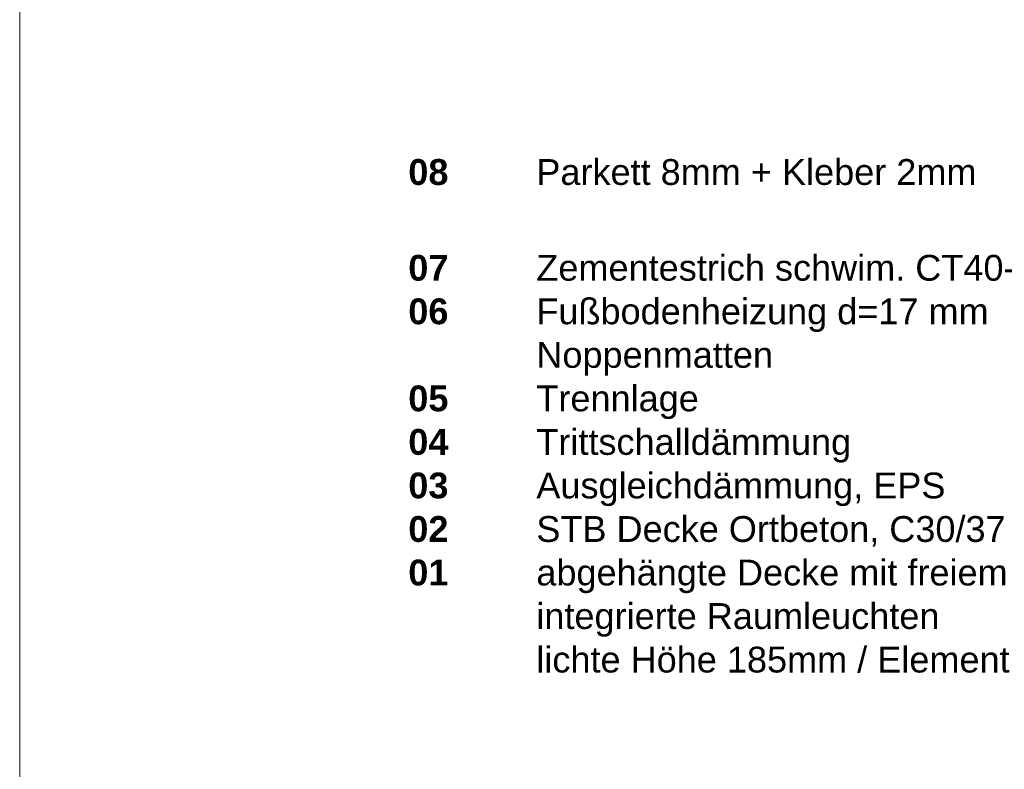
# Model space of a CAD drawing. Header units: metres. Extents: x 0.4 to 30.1, y -10.7 to 8.6.
# Tile 192 of 256: x 4 to 4.961, y -0.09 to 0.642. Entities that reach past the tile are written whole.
import ezdxf

# ---------------------------------------------------------------- set-up
doc = ezdxf.new("R2010")
doc.units = ezdxf.units.M
doc.layers.add('_Bodenaufbauten 20230510 (2D)', color=7, linetype='Continuous', lineweight=9)
doc.layers.add('Keine', color=7, linetype='Continuous', lineweight=9)
doc.styles.add('Arial (bold)', font='arialbd.ttf')

# ---------------------------------------------------------------- blocks, each defined once
blk = doc.blocks.new('Bodenaufbauten 20230510 (2D)')
at = {"layer": 'Keine', "color": 255, "flags": 128}
blk.add_lwpolyline([(4, 1.8), (6, 1.8), (6, -0.6), (4, -0.6)], close=True, dxfattribs=at)
at = {"layer": 'Keine', "color": 7, "insert": (4.3794, 0.50632), "char_height": 0.0252181, "attachment_point": 1, "line_spacing_factor": 1.011258, "style": 'Arial (bold)'}
blk.add_mtext('\\pxt4.957;08^I{\\fArial|b0|i0|c0|p0;Parkett 8mm + Kleber 2mm\\P^I}{\\fArial|b0|i0|c0|p0;\\H1.2x;\\P}07 ^I{\\fArial|b0|i0|c0|p0;Zementestrich schwim. CT40-F5\\P}06{\\fArial|b0|i0|c0|p0; ^I}{\\fArial|b0|i0|c0|p0;Fußbodenheizung d=17 mm \\P     ^INoppenmatten}{\\fArial|b0|i0|c0|p0;\\C1;\\P}05{\\fArial|b0|i0|c0|p0; ^ITrennlage}{\\fArial|b0|i0|c0|p0;\\P}04{\\fArial|b0|i0|c0|p0; ^ITrittschalld}{\\fArial|b0|i0|c0|p0;ämmung\\P}03{\\fArial|b0|i0|c0|p0; ^IAusgleich}{\\fArial|b0|i0|c0|p0;dämmung, EPS}{\\fArial|b0|i0|c0|p0;\\P}02{\\fArial|b0|i0|c0|p0; ^ISTB Decke Ortbeton, C30/37\\P}01{\\fArial|b0|i0|c0|p0;^Iabgehängte Decke mit freiem Querschnitt\\P^Iintegrierte Raumleuchten\\P^Ilichte Höhe 185mm / Elementhöhe 65mm}', dxfattribs=at)

msp = doc.modelspace()

# ---------------------------------------------------------------- block references
at = {"layer": '_Bodenaufbauten 20230510 (2D)'}
msp.add_blockref('Bodenaufbauten 20230510 (2D)', (0, 0), dxfattribs=at)

doc.saveas('drawing.dxf')
